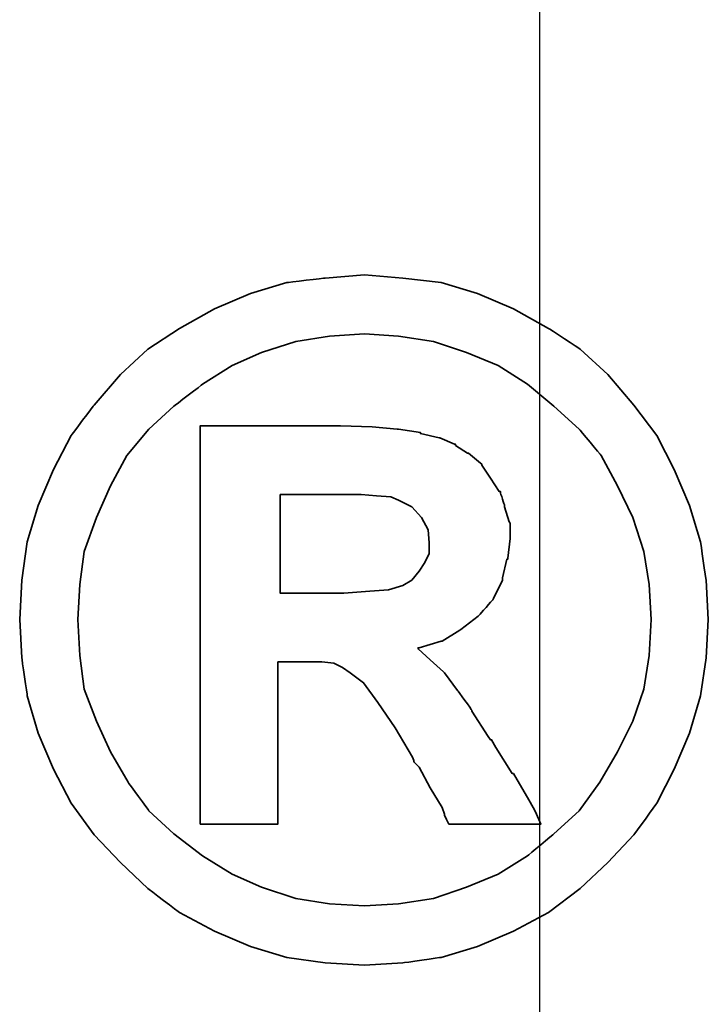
# Model space of a CAD drawing. Header units: millimetres. Extents: x -2774 to 3135, y -1571 to 860.
# Tile 95 of 256: x -2316.54 to -2314.87, y -1198.4 to -1195.99. Entities that reach past the tile are written whole.
import ezdxf

# ---------------------------------------------------------------- set-up
doc = ezdxf.new("R2010")
doc.units = ezdxf.units.MM
doc.layers.get('0').update_dxf_attribs({"linetype": 'CONTINUOUS'})
doc.layers.add('DIM', color=4, linetype='CONTINUOUS')
doc.layers.add('layer 1', color=7, linetype='CONTINUOUS')

# ---------------------------------------------------------------- blocks, each defined once
blk = doc.blocks.new('TBI MOTION logo(完整正式版)')
at = {"layer": 'layer 1', "color": 22, "lineweight": 35}
for points, knots in [([(81.20634, 4.98624), (81.20634, 4.98624), (81.18649, 5.32862), (81.18649, 5.32862), (81.18649, 5.32862), (81.18649, 5.32862), (81.13886, 5.66206), (81.13886, 5.66206), (81.13886, 5.66206), (81.13886, 5.66206), (81.04359, 5.97764), (81.04359, 5.97764), (81.04359, 5.97764), (81.04359, 5.97764), (80.91061, 6.29124), (80.91061, 6.29124), (80.91061, 6.29124), (80.91061, 6.29124), (80.75778, 6.58697), (80.75778, 6.58697), (80.75778, 6.58697), (80.75778, 6.58697), (80.5593, 6.85294), (80.5593, 6.85294), (80.5593, 6.85294), (80.5593, 6.85294), (80.33105, 7.1189), (80.33105, 7.1189), (80.33105, 7.1189), (80.33105, 7.1189), (80.09287, 7.33921), (80.09287, 7.33921), (80.09287, 7.33921), (80.09287, 7.33921), (79.815, 7.51982), (79.815, 7.51982), (79.815, 7.51982), (79.815, 7.51982), (79.51133, 7.69051), (79.51133, 7.69051), (79.51133, 7.69051), (79.51133, 7.69051), (79.19773, 7.8235), (79.19773, 7.8235), (79.19773, 7.8235), (79.19773, 7.8235), (78.88215, 7.91877), (78.88215, 7.91877), (78.88215, 7.91877), (78.88215, 7.91877), (78.54871, 7.95846), (78.54871, 7.95846), (78.54871, 7.95846), (78.54871, 7.95846), (78.21526, 7.98625), (78.21526, 7.98625), (78.21526, 7.98625), (78.21526, 7.98625), (77.87388, 7.95846), (77.87388, 7.95846), (77.87388, 7.95846), (77.87388, 7.95846), (77.54044, 7.91877), (77.54044, 7.91877), (77.54044, 7.91877), (77.54044, 7.91877), (77.22485, 7.8235), (77.22485, 7.8235), (77.22485, 7.8235), (77.22485, 7.8235), (76.91027, 7.69051), (76.91027, 7.69051), (76.91027, 7.69051), (76.91027, 7.69051), (76.6056, 7.51982), (76.6056, 7.51982), (76.6056, 7.51982), (76.6056, 7.51982), (76.32972, 7.33921), (76.32972, 7.33921), (76.32972, 7.33921), (76.32972, 7.33921), (76.09154, 7.1189), (76.09154, 7.1189), (76.09154, 7.1189), (76.09154, 7.1189), (75.86329, 6.85294), (75.86329, 6.85294), (75.86329, 6.85294), (75.86329, 6.85294), (75.66382, 6.58697), (75.66382, 6.58697), (75.66382, 6.58697), (75.66382, 6.58697), (75.51099, 6.29124), (75.51099, 6.29124), (75.51099, 6.29124), (75.51099, 6.29124), (75.37702, 5.97764), (75.37702, 5.97764), (75.37702, 5.97764), (75.37702, 5.97764), (75.28175, 5.66206), (75.28175, 5.66206), (75.28175, 5.66206), (75.28175, 5.66206), (75.23411, 5.32862), (75.23411, 5.32862), (75.23411, 5.32862), (75.23411, 5.32862), (75.21625, 4.98624), (75.21625, 4.98624), (75.21625, 4.98624), (75.21625, 4.98624), (75.23411, 4.6528), (75.23411, 4.6528), (75.23411, 4.6528), (75.23411, 4.6528), (75.28175, 4.32035), (75.28175, 4.32035), (75.28175, 4.32035), (75.28175, 4.32035), (75.37702, 3.99583), (75.37702, 3.99583), (75.37702, 3.99583), (75.37702, 3.99583), (75.51099, 3.68224), (75.51099, 3.68224), (75.51099, 3.68224), (75.51099, 3.68224), (75.66382, 3.38749), (75.66382, 3.38749), (75.66382, 3.38749), (75.66382, 3.38749), (75.86329, 3.10963), (75.86329, 3.10963), (75.86329, 3.10963), (75.86329, 3.10963), (76.09154, 2.87145), (76.09154, 2.87145), (76.09154, 2.87145), (76.09154, 2.87145), (76.32972, 2.6432), (76.32972, 2.6432), (76.32972, 2.6432), (76.32972, 2.6432), (76.6056, 2.43381), (76.6056, 2.43381), (76.6056, 2.43381), (76.6056, 2.43381), (76.91027, 2.27205), (76.91027, 2.27205), (76.91027, 2.27205), (76.91027, 2.27205), (77.22485, 2.13906), (77.22485, 2.13906), (77.22485, 2.13906), (77.22485, 2.13906), (77.54044, 2.0438), (77.54044, 2.0438), (77.54044, 2.0438), (77.54044, 2.0438), (77.87388, 1.99616), (77.87388, 1.99616), (77.87388, 1.99616), (77.87388, 1.99616), (78.21526, 1.97631), (78.21526, 1.97631), (78.21526, 1.97631), (78.21526, 1.97631), (78.54871, 1.99616), (78.54871, 1.99616), (78.54871, 1.99616), (78.54871, 1.99616), (78.88215, 2.0438), (78.88215, 2.0438), (78.88215, 2.0438), (78.88215, 2.0438), (79.19773, 2.13906), (79.19773, 2.13906), (79.19773, 2.13906), (79.19773, 2.13906), (79.51133, 2.27205), (79.51133, 2.27205), (79.51133, 2.27205), (79.51133, 2.27205), (79.815, 2.43381), (79.815, 2.43381), (79.815, 2.43381), (79.815, 2.43381), (80.09287, 2.6432), (80.09287, 2.6432), (80.09287, 2.6432), (80.09287, 2.6432), (80.33105, 2.87145), (80.33105, 2.87145), (80.33105, 2.87145), (80.33105, 2.87145), (80.5593, 3.10963), (80.5593, 3.10963), (80.5593, 3.10963), (80.5593, 3.10963), (80.75778, 3.38749), (80.75778, 3.38749), (80.75778, 3.38749), (80.75778, 3.38749), (80.91061, 3.68224), (80.91061, 3.68224), (80.91061, 3.68224), (80.91061, 3.68224), (81.04359, 3.99583), (81.04359, 3.99583), (81.04359, 3.99583), (81.04359, 3.99583), (81.13886, 4.32035), (81.13886, 4.32035), (81.13886, 4.32035), (81.13886, 4.32035), (81.18649, 4.6528), (81.18649, 4.6528), (81.18649, 4.6528), (81.18649, 4.6528), (81.20634, 4.98624), (81.20634, 4.98624)], [0, 0, 0, 0, 0.0178571, 0.0178571, 0.0178571, 0.0178572, 0.0357143, 0.0357143, 0.0357143, 0.0357143, 0.0535714, 0.0535714, 0.0535714, 0.0535714, 0.0714286, 0.0714286, 0.0714286, 0.0714286, 0.0892857, 0.0892857, 0.0892857, 0.0892857, 0.1071429, 0.1071429, 0.1071429, 0.1071429, 0.125, 0.125, 0.125, 0.125, 0.1428571, 0.1428571, 0.1428571, 0.1428572, 0.1607143, 0.1607143, 0.1607143, 0.1607143, 0.1785714, 0.1785714, 0.1785714, 0.1785714, 0.1964286, 0.1964286, 0.1964286, 0.1964286, 0.2142857, 0.2142857, 0.2142857, 0.2142857, 0.2321429, 0.2321429, 0.2321429, 0.2321429, 0.25, 0.25, 0.25, 0.25, 0.2678571, 0.2678571, 0.2678571, 0.2678572, 0.2857143, 0.2857143, 0.2857143, 0.2857143, 0.3035714, 0.3035714, 0.3035714, 0.3035714, 0.3214286, 0.3214286, 0.3214286, 0.3214286, 0.3392857, 0.3392857, 0.3392857, 0.3392857, 0.3571429, 0.3571429, 0.3571429, 0.3571429, 0.375, 0.375, 0.375, 0.375, 0.3928571, 0.3928571, 0.3928571, 0.3928572, 0.4107143, 0.4107143, 0.4107143, 0.4107143, 0.4285714, 0.4285714, 0.4285714, 0.4285714, 0.4464286, 0.4464286, 0.4464286, 0.4464286, 0.4642857, 0.4642857, 0.4642857, 0.4642857, 0.4821429, 0.4821429, 0.4821429, 0.4821429, 0.5, 0.5, 0.5, 0.5, 0.5178571, 0.5178571, 0.5178571, 0.5178572, 0.5357143, 0.5357143, 0.5357143, 0.5357143, 0.5535714, 0.5535714, 0.5535714, 0.5535714, 0.5714286, 0.5714286, 0.5714286, 0.5714286, 0.5892857, 0.5892857, 0.5892857, 0.5892857, 0.6071429, 0.6071429, 0.6071429, 0.6071429, 0.625, 0.625, 0.625, 0.625, 0.6428571, 0.6428571, 0.6428571, 0.6428572, 0.6607143, 0.6607143, 0.6607143, 0.6607143, 0.6785714, 0.6785714, 0.6785714, 0.6785714, 0.6964286, 0.6964286, 0.6964286, 0.6964286, 0.7142857, 0.7142857, 0.7142857, 0.7142857, 0.7321429, 0.7321429, 0.7321429, 0.7321429, 0.75, 0.75, 0.75, 0.75, 0.7678571, 0.7678571, 0.7678571, 0.7678572, 0.7857143, 0.7857143, 0.7857143, 0.7857143, 0.8035714, 0.8035714, 0.8035714, 0.8035714, 0.8214286, 0.8214286, 0.8214286, 0.8214286, 0.8392857, 0.8392857, 0.8392857, 0.8392857, 0.8571429, 0.8571429, 0.8571429, 0.8571429, 0.875, 0.875, 0.875, 0.875, 0.8928571, 0.8928571, 0.8928571, 0.8928572, 0.9107143, 0.9107143, 0.9107143, 0.9107143, 0.9285714, 0.9285714, 0.9285714, 0.9285714, 0.9464286, 0.9464286, 0.9464286, 0.9464286, 0.9642857, 0.9642857, 0.9642857, 0.9642857, 0.9821429, 0.9821429, 0.9821429, 0.9821429, 1, 1, 1, 1]), ([(80.71014, 4.98624), (80.71014, 4.98624), (80.69129, 5.29091), (80.69129, 5.29091), (80.69129, 5.29091), (80.69129, 5.29091), (80.64464, 5.57672), (80.64464, 5.57672), (80.64464, 5.57672), (80.64464, 5.57672), (80.54937, 5.87245), (80.54937, 5.87245), (80.54937, 5.87245), (80.54937, 5.87245), (80.41639, 6.14833), (80.41639, 6.14833), (80.41639, 6.14833), (80.41639, 6.14833), (80.27349, 6.41429), (80.27349, 6.41429), (80.27349, 6.41429), (80.27349, 6.41429), (80.08295, 6.64255), (80.08295, 6.64255), (80.08295, 6.64255), (80.08295, 6.64255), (79.86264, 6.84301), (79.86264, 6.84301), (79.86264, 6.84301), (79.86264, 6.84301), (79.63439, 7.03355), (79.63439, 7.03355), (79.63439, 7.03355), (79.63439, 7.03355), (79.37835, 7.1963), (79.37835, 7.1963), (79.37835, 7.1963), (79.37835, 7.1963), (79.10246, 7.30944), (79.10246, 7.30944), (79.10246, 7.30944), (79.10246, 7.30944), (78.81665, 7.40471), (78.81665, 7.40471), (78.81665, 7.40471), (78.81665, 7.40471), (78.511, 7.45234), (78.511, 7.45234), (78.511, 7.45234), (78.511, 7.45234), (78.21526, 7.47219), (78.21526, 7.47219), (78.21526, 7.47219), (78.21526, 7.47219), (77.9106, 7.45234), (77.9106, 7.45234), (77.9106, 7.45234), (77.9106, 7.45234), (77.61685, 7.40471), (77.61685, 7.40471), (77.61685, 7.40471), (77.61685, 7.40471), (77.32012, 7.30944), (77.32012, 7.30944), (77.32012, 7.30944), (77.32012, 7.30944), (77.06309, 7.1963), (77.06309, 7.1963), (77.06309, 7.1963), (77.06309, 7.1963), (76.80606, 7.03355), (76.80606, 7.03355), (76.80606, 7.03355), (76.80606, 7.03355), (76.55797, 6.84301), (76.55797, 6.84301), (76.55797, 6.84301), (76.55797, 6.84301), (76.34063, 6.64255), (76.34063, 6.64255), (76.34063, 6.64255), (76.34063, 6.64255), (76.1491, 6.41429), (76.1491, 6.41429), (76.1491, 6.41429), (76.1491, 6.41429), (76.0062, 6.14833), (76.0062, 6.14833), (76.0062, 6.14833), (76.0062, 6.14833), (75.88314, 5.87245), (75.88314, 5.87245), (75.88314, 5.87245), (75.88314, 5.87245), (75.77794, 5.57672), (75.77794, 5.57672), (75.77794, 5.57672), (75.77794, 5.57672), (75.73924, 5.29091), (75.73924, 5.29091), (75.73924, 5.29091), (75.73924, 5.29091), (75.72039, 4.98624), (75.72039, 4.98624), (75.72039, 4.98624), (75.72039, 4.98624), (75.73924, 4.67165), (75.73924, 4.67165), (75.73924, 4.67165), (75.73924, 4.67165), (75.77794, 4.37791), (75.77794, 4.37791), (75.77794, 4.37791), (75.77794, 4.37791), (75.88314, 4.10102), (75.88314, 4.10102), (75.88314, 4.10102), (75.88314, 4.10102), (76.0062, 3.83407), (76.0062, 3.83407), (76.0062, 3.83407), (76.0062, 3.83407), (76.15902, 3.56811), (76.15902, 3.56811), (76.15902, 3.56811), (76.15902, 3.56811), (76.34063, 3.32001), (76.34063, 3.32001), (76.34063, 3.32001), (76.34063, 3.32001), (76.55797, 3.11955), (76.55797, 3.11955), (76.55797, 3.11955), (76.55797, 3.11955), (76.80606, 2.92901), (76.80606, 2.92901), (76.80606, 2.92901), (76.80606, 2.92901), (77.06309, 2.76725), (77.06309, 2.76725), (77.06309, 2.76725), (77.06309, 2.76725), (77.32012, 2.65412), (77.32012, 2.65412), (77.32012, 2.65412), (77.32012, 2.65412), (77.61685, 2.55786), (77.61685, 2.55786), (77.61685, 2.55786), (77.61685, 2.55786), (77.9106, 2.51022), (77.9106, 2.51022), (77.9106, 2.51022), (77.9106, 2.51022), (78.21526, 2.49137), (78.21526, 2.49137), (78.21526, 2.49137), (78.21526, 2.49137), (78.511, 2.51022), (78.511, 2.51022), (78.511, 2.51022), (78.511, 2.51022), (78.81665, 2.55786), (78.81665, 2.55786), (78.81665, 2.55786), (78.81665, 2.55786), (79.10246, 2.65412), (79.10246, 2.65412), (79.10246, 2.65412), (79.10246, 2.65412), (79.37835, 2.76725), (79.37835, 2.76725), (79.37835, 2.76725), (79.37835, 2.76725), (79.63439, 2.92901), (79.63439, 2.92901), (79.63439, 2.92901), (79.63439, 2.92901), (79.86264, 3.11955), (79.86264, 3.11955), (79.86264, 3.11955), (79.86264, 3.11955), (80.08295, 3.32001), (80.08295, 3.32001), (80.08295, 3.32001), (80.08295, 3.32001), (80.26356, 3.56811), (80.26356, 3.56811), (80.26356, 3.56811), (80.26356, 3.56811), (80.41639, 3.83407), (80.41639, 3.83407), (80.41639, 3.83407), (80.41639, 3.83407), (80.54937, 4.10102), (80.54937, 4.10102), (80.54937, 4.10102), (80.54937, 4.10102), (80.64464, 4.37791), (80.64464, 4.37791), (80.64464, 4.37791), (80.64464, 4.37791), (80.69129, 4.67165), (80.69129, 4.67165), (80.69129, 4.67165), (80.69129, 4.67165), (80.71014, 4.98624), (80.71014, 4.98624)], [0, 0, 0, 0, 0.0192308, 0.0192308, 0.0192308, 0.0192308, 0.0384615, 0.0384615, 0.0384615, 0.0384615, 0.0576923, 0.0576923, 0.0576923, 0.0576923, 0.0769231, 0.0769231, 0.0769231, 0.0769231, 0.0961538, 0.0961538, 0.0961538, 0.0961539, 0.1153846, 0.1153846, 0.1153846, 0.1153846, 0.1346154, 0.1346154, 0.1346154, 0.1346154, 0.1538462, 0.1538462, 0.1538462, 0.1538462, 0.1730769, 0.1730769, 0.1730769, 0.1730769, 0.1923077, 0.1923077, 0.1923077, 0.1923077, 0.2115385, 0.2115385, 0.2115385, 0.2115385, 0.2307692, 0.2307692, 0.2307692, 0.2307692, 0.25, 0.25, 0.25, 0.25, 0.2692308, 0.2692308, 0.2692308, 0.2692308, 0.2884615, 0.2884615, 0.2884615, 0.2884615, 0.3076923, 0.3076923, 0.3076923, 0.3076923, 0.3269231, 0.3269231, 0.3269231, 0.3269231, 0.3461538, 0.3461538, 0.3461538, 0.3461539, 0.3653846, 0.3653846, 0.3653846, 0.3653846, 0.3846154, 0.3846154, 0.3846154, 0.3846154, 0.4038462, 0.4038462, 0.4038462, 0.4038462, 0.4230769, 0.4230769, 0.4230769, 0.4230769, 0.4423077, 0.4423077, 0.4423077, 0.4423077, 0.4615385, 0.4615385, 0.4615385, 0.4615385, 0.4807692, 0.4807692, 0.4807692, 0.4807692, 0.5, 0.5, 0.5, 0.5, 0.5192308, 0.5192308, 0.5192308, 0.5192308, 0.5384615, 0.5384615, 0.5384615, 0.5384615, 0.5576923, 0.5576923, 0.5576923, 0.5576923, 0.5769231, 0.5769231, 0.5769231, 0.5769231, 0.5961538, 0.5961538, 0.5961538, 0.5961539, 0.6153846, 0.6153846, 0.6153846, 0.6153846, 0.6346154, 0.6346154, 0.6346154, 0.6346154, 0.6538462, 0.6538462, 0.6538462, 0.6538462, 0.6730769, 0.6730769, 0.6730769, 0.6730769, 0.6923077, 0.6923077, 0.6923077, 0.6923077, 0.7115385, 0.7115385, 0.7115385, 0.7115385, 0.7307692, 0.7307692, 0.7307692, 0.7307692, 0.75, 0.75, 0.75, 0.75, 0.7692308, 0.7692308, 0.7692308, 0.7692308, 0.7884615, 0.7884615, 0.7884615, 0.7884615, 0.8076923, 0.8076923, 0.8076923, 0.8076923, 0.8269231, 0.8269231, 0.8269231, 0.8269231, 0.8461538, 0.8461538, 0.8461538, 0.8461539, 0.8653846, 0.8653846, 0.8653846, 0.8653846, 0.8846154, 0.8846154, 0.8846154, 0.8846154, 0.9038462, 0.9038462, 0.9038462, 0.9038462, 0.9230769, 0.9230769, 0.9230769, 0.9230769, 0.9423077, 0.9423077, 0.9423077, 0.9423077, 0.9615385, 0.9615385, 0.9615385, 0.9615385, 0.9807692, 0.9807692, 0.9807692, 0.9807692, 1, 1, 1, 1]), ([(76.78721, 3.2823), (76.78721, 3.2823), (76.78721, 3.32001), (76.78721, 3.32001), (76.78721, 3.32001), (76.78721, 3.32001), (76.78721, 3.42422), (76.78721, 3.42422), (76.78721, 3.42422), (76.78721, 3.42422), (76.78721, 3.59689), (76.78721, 3.59689), (76.78721, 3.59689), (76.78721, 3.59689), (76.78721, 3.80529), (76.78721, 3.80529), (76.78721, 3.80529), (76.78721, 3.80529), (76.78721, 4.0524), (76.78721, 4.0524), (76.78721, 4.0524), (76.78721, 4.0524), (76.78721, 4.32035), (76.78721, 4.32035), (76.78721, 4.32035), (76.78721, 4.32035), (76.78721, 4.92868), (76.78721, 4.92868), (76.78721, 4.92868), (76.78721, 4.92868), (76.78721, 5.53801), (76.78721, 5.53801), (76.78721, 5.53801), (76.78721, 5.53801), (76.78721, 5.82482), (76.78721, 5.82482), (76.78721, 5.82482), (76.78721, 5.82482), (76.78721, 6.07291), (76.78721, 6.07291), (76.78721, 6.07291), (76.78721, 6.07291), (76.78721, 6.30017), (76.78721, 6.30017), (76.78721, 6.30017), (76.78721, 6.30017), (76.78721, 6.45399), (76.78721, 6.45399), (76.78721, 6.45399), (76.78721, 6.45399), (76.78721, 6.5572), (76.78721, 6.5572), (76.78721, 6.5572), (76.78721, 6.5572), (76.78721, 6.59689), (76.78721, 6.59689), (76.78721, 6.59689), (76.78721, 6.59689), (76.78721, 6.67232), (76.78721, 6.67232), (76.78721, 6.67232), (76.78721, 6.67232), (76.8537, 6.67232), (76.8537, 6.67232), (76.8537, 6.67232), (76.8537, 6.67232), (76.87355, 6.67232), (76.87355, 6.67232), (76.87355, 6.67232), (76.87355, 6.67232), (76.91027, 6.67232), (76.91027, 6.67232), (76.91027, 6.67232), (76.91027, 6.67232), (77.04424, 6.67232), (77.04424, 6.67232), (77.04424, 6.67232), (77.04424, 6.67232), (77.22485, 6.67232), (77.22485, 6.67232), (77.22485, 6.67232), (77.22485, 6.67232), (77.43524, 6.67232), (77.43524, 6.67232), (77.43524, 6.67232), (77.43524, 6.67232), (77.65357, 6.67232), (77.65357, 6.67232), (77.65357, 6.67232), (77.65357, 6.67232), (77.82625, 6.67232), (77.82625, 6.67232), (77.82625, 6.67232), (77.82625, 6.67232), (77.94037, 6.67232), (77.94037, 6.67232), (77.94037, 6.67232), (77.94037, 6.67232), (77.97709, 6.67232), (77.97709, 6.67232), (77.97709, 6.67232), (77.97709, 6.67232), (77.99694, 6.67232), (77.99694, 6.67232), (77.99694, 6.67232), (77.99694, 6.67232), (78.00686, 6.67232), (78.00686, 6.67232), (78.00686, 6.67232), (78.00686, 6.67232), (78.28275, 6.6624), (78.28275, 6.6624), (78.28275, 6.6624), (78.28275, 6.6624), (78.50107, 6.64255), (78.50107, 6.64255), (78.50107, 6.64255), (78.50107, 6.64255), (78.511, 6.64255), (78.511, 6.64255), (78.511, 6.64255), (78.511, 6.64255), (78.70154, 6.61476), (78.70154, 6.61476), (78.70154, 6.61476), (78.70154, 6.61476), (78.70154, 6.60483), (78.70154, 6.60483), (78.70154, 6.60483), (78.70154, 6.60483), (78.86429, 6.56713), (78.86429, 6.56713), (78.86429, 6.56713), (78.86429, 6.56713), (78.87223, 6.56713), (78.87223, 6.56713), (78.87223, 6.56713), (78.87223, 6.56713), (78.99727, 6.51056), (78.99727, 6.51056), (78.99727, 6.51056), (78.99727, 6.51056), (79.00719, 6.51056), (79.00719, 6.51056), (79.00719, 6.51056), (79.00719, 6.51056), (79.00719, 6.50162), (79.00719, 6.50162), (79.00719, 6.50162), (79.00719, 6.50162), (79.1104, 6.43415), (79.1104, 6.43415), (79.1104, 6.43415), (79.1104, 6.43415), (79.12132, 6.43415), (79.12132, 6.43415), (79.12132, 6.43415), (79.12132, 6.43415), (79.22552, 6.34781), (79.22552, 6.34781), (79.22552, 6.34781), (79.22552, 6.34781), (79.23544, 6.33888), (79.23544, 6.33888), (79.23544, 6.33888), (79.23544, 6.33888), (79.23544, 6.32895), (79.23544, 6.32895), (79.23544, 6.32895), (79.23544, 6.32895), (79.31087, 6.21483), (79.31087, 6.21483), (79.31087, 6.21483), (79.31087, 6.21483), (79.38629, 6.1007), (79.38629, 6.1007), (79.38629, 6.1007), (79.38629, 6.1007), (79.3972, 6.1007), (79.3972, 6.1007), (79.3972, 6.1007), (79.3972, 6.1007), (79.3972, 6.09078), (79.3972, 6.09078), (79.3972, 6.09078), (79.3972, 6.09078), (79.43392, 5.97764), (79.43392, 5.97764), (79.43392, 5.97764), (79.43392, 5.97764), (79.43392, 5.96772), (79.43392, 5.96772), (79.43392, 5.96772), (79.43392, 5.96772), (79.47362, 5.83474), (79.47362, 5.83474), (79.47362, 5.83474), (79.47362, 5.83474), (79.48156, 5.82482), (79.48156, 5.82482), (79.48156, 5.82482), (79.48156, 5.82482), (79.48156, 5.69977), (79.48156, 5.69977), (79.48156, 5.69977), (79.48156, 5.69977), (79.48156, 5.69183), (79.48156, 5.69183), (79.48156, 5.69183), (79.48156, 5.69183), (79.4637, 5.51915), (79.4637, 5.51915), (79.4637, 5.51915), (79.4637, 5.51915), (79.4637, 5.51122), (79.4637, 5.51122), (79.4637, 5.51122), (79.4637, 5.51122), (79.45377, 5.51122), (79.45377, 5.51122), (79.45377, 5.51122), (79.45377, 5.51122), (79.41507, 5.34847), (79.41507, 5.34847), (79.41507, 5.34847), (79.41507, 5.34847), (79.41507, 5.33854), (79.41507, 5.33854), (79.41507, 5.33854), (79.41507, 5.33854), (79.41507, 5.32862), (79.41507, 5.32862), (79.41507, 5.32862), (79.41507, 5.32862), (79.33865, 5.16785), (79.33865, 5.16785), (79.33865, 5.16785), (79.33865, 5.16785), (79.33071, 5.15693), (79.33071, 5.15693), (79.33071, 5.15693), (79.33071, 5.15693), (79.2156, 5.02495), (79.2156, 5.02495), (79.2156, 5.02495), (79.2156, 5.02495), (79.20567, 5.01502), (79.20567, 5.01502), (79.20567, 5.01502), (79.20567, 5.01502), (79.05483, 4.89991), (79.05483, 4.89991), (79.05483, 4.89991), (79.05483, 4.89991), (79.04491, 4.89197), (79.04491, 4.89197), (79.04491, 4.89197), (79.04491, 4.89197), (78.89208, 4.7967), (78.89208, 4.7967), (78.89208, 4.7967), (78.89208, 4.7967), (78.88215, 4.7967), (78.88215, 4.7967), (78.88215, 4.7967), (78.88215, 4.7967), (78.69161, 4.73913), (78.69161, 4.73913), (78.69161, 4.73913), (78.69161, 4.73913), (78.68169, 4.73913), (78.68169, 4.73913), (78.68169, 4.73913), (78.68169, 4.73913), (78.68169, 4.72921), (78.68169, 4.72921), (78.68169, 4.72921), (78.68169, 4.72921), (78.78688, 4.63394), (78.78688, 4.63394), (78.78688, 4.63394), (78.78688, 4.63394), (78.902, 4.52875), (78.902, 4.52875), (78.902, 4.52875), (78.902, 4.52875), (78.91093, 4.52081), (78.91093, 4.52081), (78.91093, 4.52081), (78.91093, 4.52081), (79.02506, 4.36798), (79.02506, 4.36798), (79.02506, 4.36798), (79.02506, 4.36798), (79.1501, 4.1953), (79.1501, 4.1953), (79.1501, 4.1953), (79.1501, 4.1953), (79.1501, 4.18736), (79.1501, 4.18736), (79.1501, 4.18736), (79.1501, 4.18736), (79.29201, 3.96705), (79.29201, 3.96705), (79.29201, 3.96705), (79.29201, 3.96705), (79.31087, 3.93828), (79.31087, 3.93828), (79.31087, 3.93828), (79.31087, 3.93828), (79.32079, 3.93828), (79.32079, 3.93828), (79.32079, 3.93828), (79.32079, 3.93828), (79.3585, 3.87178), (79.3585, 3.87178), (79.3585, 3.87178), (79.3585, 3.87178), (79.50141, 3.64353), (79.50141, 3.64353), (79.50141, 3.64353), (79.50141, 3.64353), (79.51133, 3.64353), (79.51133, 3.64353), (79.51133, 3.64353), (79.51133, 3.64353), (79.64431, 3.41528), (79.64431, 3.41528), (79.64431, 3.41528), (79.64431, 3.41528), (79.68202, 3.3478), (79.68202, 3.3478), (79.68202, 3.3478), (79.68202, 3.3478), (79.70187, 3.31009), (79.70187, 3.31009), (79.70187, 3.31009), (79.70187, 3.31009), (79.7495, 3.2049), (79.7495, 3.2049), (79.7495, 3.2049), (79.7495, 3.2049), (79.64431, 3.2049), (79.64431, 3.2049), (79.64431, 3.2049), (79.64431, 3.2049), (79.62546, 3.2049), (79.62546, 3.2049), (79.62546, 3.2049), (79.62546, 3.2049), (79.53912, 3.2049), (79.53912, 3.2049), (79.53912, 3.2049), (79.53912, 3.2049), (79.31087, 3.2049), (79.31087, 3.2049), (79.31087, 3.2049), (79.31087, 3.2049), (79.08262, 3.2049), (79.08262, 3.2049), (79.08262, 3.2049), (79.08262, 3.2049), (79.00719, 3.2049), (79.00719, 3.2049), (79.00719, 3.2049), (79.00719, 3.2049), (78.98735, 3.2049), (78.98735, 3.2049), (78.98735, 3.2049), (78.98735, 3.2049), (78.94964, 3.2049), (78.94964, 3.2049), (78.94964, 3.2049), (78.94964, 3.2049), (78.92979, 3.24459), (78.92979, 3.24459), (78.92979, 3.24459), (78.92979, 3.24459), (78.91093, 3.2823), (78.91093, 3.2823), (78.91093, 3.2823), (78.91093, 3.2823), (78.91093, 3.29223), (78.91093, 3.29223), (78.91093, 3.29223), (78.91093, 3.29223), (78.89208, 3.3478), (78.89208, 3.3478), (78.89208, 3.3478), (78.89208, 3.3478), (78.78688, 3.52048), (78.78688, 3.52048), (78.78688, 3.52048), (78.78688, 3.52048), (78.69161, 3.7001), (78.69161, 3.7001), (78.69161, 3.7001), (78.69161, 3.7001), (78.6539, 3.7388), (78.6539, 3.7388), (78.6539, 3.7388), (78.6539, 3.7388), (78.64398, 3.74873), (78.64398, 3.74873), (78.64398, 3.74873), (78.64398, 3.74873), (78.64398, 3.75766), (78.64398, 3.75766), (78.64398, 3.75766), (78.64398, 3.75766), (78.63405, 3.78644), (78.63405, 3.78644), (78.63405, 3.78644), (78.63405, 3.78644), (78.48321, 4.04347), (78.48321, 4.04347), (78.48321, 4.04347), (78.48321, 4.04347), (78.33038, 4.2618), (78.33038, 4.2618), (78.33038, 4.2618), (78.33038, 4.2618), (78.20732, 4.43447), (78.20732, 4.43447), (78.20732, 4.43447), (78.20732, 4.43447), (78.09221, 4.52081), (78.09221, 4.52081), (78.09221, 4.52081), (78.09221, 4.52081), (78.02472, 4.56845), (78.02472, 4.56845), (78.02472, 4.56845), (78.02472, 4.56845), (77.9493, 4.60616), (77.9493, 4.60616), (77.9493, 4.60616), (77.9493, 4.60616), (77.8451, 4.61608), (77.8451, 4.61608), (77.8451, 4.61608), (77.8451, 4.61608), (77.71113, 4.61608), (77.71113, 4.61608), (77.71113, 4.61608), (77.71113, 4.61608), (77.69128, 4.61608), (77.69128, 4.61608), (77.69128, 4.61608), (77.69128, 4.61608), (77.67342, 4.61608), (77.67342, 4.61608), (77.67342, 4.61608), (77.67342, 4.61608), (77.5583, 4.61608), (77.5583, 4.61608), (77.5583, 4.61608), (77.5583, 4.61608), (77.46303, 4.61608), (77.46303, 4.61608), (77.46303, 4.61608), (77.46303, 4.61608), (77.46303, 4.54761), (77.46303, 4.54761), (77.46303, 4.54761), (77.46303, 4.54761), (77.46303, 4.47318), (77.46303, 4.47318), (77.46303, 4.47318), (77.46303, 4.47318), (77.46303, 4.24294), (77.46303, 4.24294), (77.46303, 4.24294), (77.46303, 4.24294), (77.46303, 3.99583), (77.46303, 3.99583), (77.46303, 3.99583), (77.46303, 3.99583), (77.46303, 3.72888), (77.46303, 3.72888), (77.46303, 3.72888), (77.46303, 3.72888), (77.46303, 3.51055), (77.46303, 3.51055), (77.46303, 3.51055), (77.46303, 3.51055), (77.46303, 3.42422), (77.46303, 3.42422), (77.46303, 3.42422), (77.46303, 3.42422), (77.46303, 3.35773), (77.46303, 3.35773), (77.46303, 3.35773), (77.46303, 3.35773), (77.46303, 3.30017), (77.46303, 3.30017), (77.46303, 3.30017), (77.46303, 3.30017), (77.46303, 3.2823), (77.46303, 3.2823), (77.46303, 3.2823), (77.46303, 3.2823), (77.46303, 3.2049), (77.46303, 3.2049), (77.46303, 3.2049), (77.46303, 3.2049), (77.39753, 3.2049), (77.39753, 3.2049), (77.39753, 3.2049), (77.39753, 3.2049), (77.37768, 3.2049), (77.37768, 3.2049), (77.37768, 3.2049), (77.37768, 3.2049), (77.32012, 3.2049), (77.32012, 3.2049), (77.32012, 3.2049), (77.32012, 3.2049), (77.12165, 3.2049), (77.12165, 3.2049), (77.12165, 3.2049), (77.12165, 3.2049), (76.94897, 3.2049), (76.94897, 3.2049), (76.94897, 3.2049), (76.94897, 3.2049), (76.8924, 3.2049), (76.8924, 3.2049), (76.8924, 3.2049), (76.8924, 3.2049), (76.8537, 3.2049), (76.8537, 3.2049), (76.8537, 3.2049), (76.8537, 3.2049), (76.78721, 3.2049), (76.78721, 3.2049), (76.78721, 3.2049), (76.78721, 3.2049), (76.78721, 3.2823), (76.78721, 3.2823)], [0, 0, 0, 0, 0.0074074, 0.0074074, 0.0074074, 0.0074074, 0.0148148, 0.0148148, 0.0148148, 0.0148148, 0.0222222, 0.0222222, 0.0222222, 0.0222222, 0.0296296, 0.0296296, 0.0296296, 0.0296296, 0.037037, 0.037037, 0.037037, 0.037037, 0.0444444, 0.0444444, 0.0444444, 0.0444445, 0.0518519, 0.0518519, 0.0518519, 0.0518519, 0.0592593, 0.0592593, 0.0592593, 0.0592593, 0.0666667, 0.0666667, 0.0666667, 0.0666667, 0.0740741, 0.0740741, 0.0740741, 0.0740741, 0.0814815, 0.0814815, 0.0814815, 0.0814815, 0.0888889, 0.0888889, 0.0888889, 0.0888889, 0.0962963, 0.0962963, 0.0962963, 0.0962963, 0.1037037, 0.1037037, 0.1037037, 0.1037037, 0.1111111, 0.1111111, 0.1111111, 0.1111111, 0.1185185, 0.1185185, 0.1185185, 0.1185185, 0.1259259, 0.1259259, 0.1259259, 0.1259259, 0.1333333, 0.1333333, 0.1333333, 0.1333333, 0.1407407, 0.1407407, 0.1407407, 0.1407408, 0.1481481, 0.1481481, 0.1481481, 0.1481482, 0.1555556, 0.1555556, 0.1555556, 0.1555556, 0.162963, 0.162963, 0.162963, 0.162963, 0.1703704, 0.1703704, 0.1703704, 0.1703704, 0.1777778, 0.1777778, 0.1777778, 0.1777778, 0.1851852, 0.1851852, 0.1851852, 0.1851852, 0.1925926, 0.1925926, 0.1925926, 0.1925926, 0.2, 0.2, 0.2, 0.2, 0.2074074, 0.2074074, 0.2074074, 0.2074074, 0.2148148, 0.2148148, 0.2148148, 0.2148148, 0.2222222, 0.2222222, 0.2222222, 0.2222222, 0.2296296, 0.2296296, 0.2296296, 0.2296296, 0.237037, 0.237037, 0.237037, 0.237037, 0.2444444, 0.2444444, 0.2444444, 0.2444445, 0.2518519, 0.2518519, 0.2518519, 0.2518519, 0.2592593, 0.2592593, 0.2592593, 0.2592593, 0.2666667, 0.2666667, 0.2666667, 0.2666667, 0.2740741, 0.2740741, 0.2740741, 0.2740741, 0.2814815, 0.2814815, 0.2814815, 0.2814815, 0.2888889, 0.2888889, 0.2888889, 0.2888889, 0.2962963, 0.2962963, 0.2962963, 0.2962963, 0.3037037, 0.3037037, 0.3037037, 0.3037037, 0.3111111, 0.3111111, 0.3111111, 0.3111111, 0.3185185, 0.3185185, 0.3185185, 0.3185185, 0.3259259, 0.3259259, 0.3259259, 0.3259259, 0.3333333, 0.3333333, 0.3333333, 0.3333333, 0.3407407, 0.3407407, 0.3407407, 0.3407408, 0.3481481, 0.3481481, 0.3481481, 0.3481482, 0.3555556, 0.3555556, 0.3555556, 0.3555556, 0.362963, 0.362963, 0.362963, 0.362963, 0.3703704, 0.3703704, 0.3703704, 0.3703704, 0.3777778, 0.3777778, 0.3777778, 0.3777778, 0.3851852, 0.3851852, 0.3851852, 0.3851852, 0.3925926, 0.3925926, 0.3925926, 0.3925926, 0.4, 0.4, 0.4, 0.4, 0.4074074, 0.4074074, 0.4074074, 0.4074074, 0.4148148, 0.4148148, 0.4148148, 0.4148148, 0.4222222, 0.4222222, 0.4222222, 0.4222222, 0.4296296, 0.4296296, 0.4296296, 0.4296296, 0.437037, 0.437037, 0.437037, 0.437037, 0.4444444, 0.4444444, 0.4444444, 0.4444445, 0.4518519, 0.4518519, 0.4518519, 0.4518519, 0.4592593, 0.4592593, 0.4592593, 0.4592593, 0.4666667, 0.4666667, 0.4666667, 0.4666667, 0.4740741, 0.4740741, 0.4740741, 0.4740741, 0.4814815, 0.4814815, 0.4814815, 0.4814815, 0.4888889, 0.4888889, 0.4888889, 0.4888889, 0.4962963, 0.4962963, 0.4962963, 0.4962963, 0.5037037, 0.5037037, 0.5037037, 0.5037037, 0.5111111, 0.5111111, 0.5111111, 0.5111111, 0.5185185, 0.5185185, 0.5185185, 0.5185185, 0.5259259, 0.5259259, 0.5259259, 0.5259259, 0.5333333, 0.5333333, 0.5333333, 0.5333333, 0.5407407, 0.5407407, 0.5407407, 0.5407408, 0.5481481, 0.5481481, 0.5481481, 0.5481482, 0.5555556, 0.5555556, 0.5555556, 0.5555556, 0.562963, 0.562963, 0.562963, 0.562963, 0.5703704, 0.5703704, 0.5703704, 0.5703704, 0.5777778, 0.5777778, 0.5777778, 0.5777778, 0.5851852, 0.5851852, 0.5851852, 0.5851852, 0.5925926, 0.5925926, 0.5925926, 0.5925926, 0.6, 0.6, 0.6, 0.6, 0.6074074, 0.6074074, 0.6074074, 0.6074074, 0.6148148, 0.6148148, 0.6148148, 0.6148148, 0.6222222, 0.6222222, 0.6222222, 0.6222222, 0.6296296, 0.6296296, 0.6296296, 0.6296296, 0.637037, 0.637037, 0.637037, 0.637037, 0.6444444, 0.6444444, 0.6444444, 0.6444445, 0.6518519, 0.6518519, 0.6518519, 0.6518519, 0.6592593, 0.6592593, 0.6592593, 0.6592593, 0.6666667, 0.6666667, 0.6666667, 0.6666667, 0.6740741, 0.6740741, 0.6740741, 0.6740741, 0.6814815, 0.6814815, 0.6814815, 0.6814815, 0.6888889, 0.6888889, 0.6888889, 0.6888889, 0.6962963, 0.6962963, 0.6962963, 0.6962963, 0.7037037, 0.7037037, 0.7037037, 0.7037037, 0.7111111, 0.7111111, 0.7111111, 0.7111111, 0.7185185, 0.7185185, 0.7185185, 0.7185185, 0.7259259, 0.7259259, 0.7259259, 0.7259259, 0.7333333, 0.7333333, 0.7333333, 0.7333333, 0.7407407, 0.7407407, 0.7407407, 0.7407408, 0.7481481, 0.7481481, 0.7481481, 0.7481482, 0.7555556, 0.7555556, 0.7555556, 0.7555556, 0.762963, 0.762963, 0.762963, 0.762963, 0.7703704, 0.7703704, 0.7703704, 0.7703704, 0.7777778, 0.7777778, 0.7777778, 0.7777778, 0.7851852, 0.7851852, 0.7851852, 0.7851852, 0.7925926, 0.7925926, 0.7925926, 0.7925926, 0.8, 0.8, 0.8, 0.8, 0.8074074, 0.8074074, 0.8074074, 0.8074074, 0.8148148, 0.8148148, 0.8148148, 0.8148148, 0.8222222, 0.8222222, 0.8222222, 0.8222222, 0.8296296, 0.8296296, 0.8296296, 0.8296296, 0.837037, 0.837037, 0.837037, 0.837037, 0.8444444, 0.8444444, 0.8444444, 0.8444445, 0.8518519, 0.8518519, 0.8518519, 0.8518519, 0.8592593, 0.8592593, 0.8592593, 0.8592593, 0.8666667, 0.8666667, 0.8666667, 0.8666667, 0.8740741, 0.8740741, 0.8740741, 0.8740741, 0.8814815, 0.8814815, 0.8814815, 0.8814815, 0.8888889, 0.8888889, 0.8888889, 0.8888889, 0.8962963, 0.8962963, 0.8962963, 0.8962963, 0.9037037, 0.9037037, 0.9037037, 0.9037037, 0.9111111, 0.9111111, 0.9111111, 0.9111111, 0.9185185, 0.9185185, 0.9185185, 0.9185185, 0.9259259, 0.9259259, 0.9259259, 0.9259259, 0.9333333, 0.9333333, 0.9333333, 0.9333333, 0.9407407, 0.9407407, 0.9407407, 0.9407408, 0.9481481, 0.9481481, 0.9481481, 0.9481482, 0.9555556, 0.9555556, 0.9555556, 0.9555556, 0.962963, 0.962963, 0.962963, 0.962963, 0.9703704, 0.9703704, 0.9703704, 0.9703704, 0.9777778, 0.9777778, 0.9777778, 0.9777778, 0.9851852, 0.9851852, 0.9851852, 0.9851852, 0.9925926, 0.9925926, 0.9925926, 0.9925926, 1, 1, 1, 1]), ([(77.48288, 6.07291), (77.48288, 6.07291), (77.48288, 5.99551), (77.48288, 5.99551), (77.48288, 5.99551), (77.48288, 5.99551), (77.48288, 5.82482), (77.48288, 5.82482), (77.48288, 5.82482), (77.48288, 5.82482), (77.48288, 5.63328), (77.48288, 5.63328), (77.48288, 5.63328), (77.48288, 5.63328), (77.48288, 5.46358), (77.48288, 5.46358), (77.48288, 5.46358), (77.48288, 5.46358), (77.48288, 5.29091), (77.48288, 5.29091), (77.48288, 5.29091), (77.48288, 5.29091), (77.48288, 5.21449), (77.48288, 5.21449), (77.48288, 5.21449), (77.48288, 5.21449), (77.50074, 5.21449), (77.50074, 5.21449), (77.50074, 5.21449), (77.50074, 5.21449), (77.71113, 5.21449), (77.71113, 5.21449), (77.71113, 5.21449), (77.71113, 5.21449), (77.94037, 5.21449), (77.94037, 5.21449), (77.94037, 5.21449), (77.94037, 5.21449), (78.01579, 5.21449), (78.01579, 5.21449), (78.01579, 5.21449), (78.01579, 5.21449), (78.03465, 5.21449), (78.03465, 5.21449), (78.03465, 5.21449), (78.03465, 5.21449), (78.2629, 5.23335), (78.2629, 5.23335), (78.2629, 5.23335), (78.2629, 5.23335), (78.42565, 5.24327), (78.42565, 5.24327), (78.42565, 5.24327), (78.42565, 5.24327), (78.54871, 5.28098), (78.54871, 5.28098), (78.54871, 5.28098), (78.54871, 5.28098), (78.62611, 5.32862), (78.62611, 5.32862), (78.62611, 5.32862), (78.62611, 5.32862), (78.69161, 5.40503), (78.69161, 5.40503), (78.69161, 5.40503), (78.69161, 5.40503), (78.73925, 5.48145), (78.73925, 5.48145), (78.73925, 5.48145), (78.73925, 5.48145), (78.77696, 5.55885), (78.77696, 5.55885), (78.77696, 5.55885), (78.77696, 5.55885), (78.77696, 5.65214), (78.77696, 5.65214), (78.77696, 5.65214), (78.77696, 5.65214), (78.76902, 5.76726), (78.76902, 5.76726), (78.76902, 5.76726), (78.76902, 5.76726), (78.71146, 5.87245), (78.71146, 5.87245), (78.71146, 5.87245), (78.71146, 5.87245), (78.62611, 5.96772), (78.62611, 5.96772), (78.62611, 5.96772), (78.62611, 5.96772), (78.511, 6.02528), (78.511, 6.02528), (78.511, 6.02528), (78.511, 6.02528), (78.44451, 6.05306), (78.44451, 6.05306), (78.44451, 6.05306), (78.44451, 6.05306), (78.32046, 6.06299), (78.32046, 6.06299), (78.32046, 6.06299), (78.32046, 6.06299), (78.18748, 6.07291), (78.18748, 6.07291), (78.18748, 6.07291), (78.18748, 6.07291), (77.99694, 6.07291), (77.99694, 6.07291), (77.99694, 6.07291), (77.99694, 6.07291), (77.97709, 6.07291), (77.97709, 6.07291), (77.97709, 6.07291), (77.97709, 6.07291), (77.90167, 6.07291), (77.90167, 6.07291), (77.90167, 6.07291), (77.90167, 6.07291), (77.69128, 6.07291), (77.69128, 6.07291), (77.69128, 6.07291), (77.69128, 6.07291), (77.50074, 6.07291), (77.50074, 6.07291), (77.50074, 6.07291), (77.50074, 6.07291), (77.48288, 6.07291), (77.48288, 6.07291)], [0, 0, 0, 0, 0.03125, 0.03125, 0.03125, 0.03125, 0.0625, 0.0625, 0.0625, 0.0625, 0.09375, 0.09375, 0.09375, 0.09375, 0.125, 0.125, 0.125, 0.125, 0.15625, 0.15625, 0.15625, 0.15625, 0.1875, 0.1875, 0.1875, 0.1875, 0.21875, 0.21875, 0.21875, 0.21875, 0.25, 0.25, 0.25, 0.25, 0.28125, 0.28125, 0.28125, 0.28125, 0.3125, 0.3125, 0.3125, 0.3125, 0.34375, 0.34375, 0.34375, 0.34375, 0.375, 0.375, 0.375, 0.375, 0.40625, 0.40625, 0.40625, 0.40625, 0.4375, 0.4375, 0.4375, 0.4375, 0.46875, 0.46875, 0.46875, 0.46875, 0.5, 0.5, 0.5, 0.5, 0.53125, 0.53125, 0.53125, 0.53125, 0.5625, 0.5625, 0.5625, 0.5625, 0.59375, 0.59375, 0.59375, 0.59375, 0.625, 0.625, 0.625, 0.625, 0.65625, 0.65625, 0.65625, 0.65625, 0.6875, 0.6875, 0.6875, 0.6875, 0.71875, 0.71875, 0.71875, 0.71875, 0.75, 0.75, 0.75, 0.75, 0.78125, 0.78125, 0.78125, 0.78125, 0.8125, 0.8125, 0.8125, 0.8125, 0.84375, 0.84375, 0.84375, 0.84375, 0.875, 0.875, 0.875, 0.875, 0.90625, 0.90625, 0.90625, 0.90625, 0.9375, 0.9375, 0.9375, 0.9375, 0.96875, 0.96875, 0.96875, 0.96875, 1, 1, 1, 1])]:
    blk.add_open_spline(points, degree=3, knots=knots, dxfattribs=at)

msp = doc.modelspace()

# ---------------------------------------------------------------- linework, layer by layer
at = {"color": 0}
msp.add_line((-2315.2761, -1226.3977), (-2315.2761, -1135.9105), dxfattribs=at)

# ---------------------------------------------------------------- block references
at = {"layer": 'DIM', "color": 7, "xscale": 0.2802190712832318, "yscale": 0.2802190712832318, "zscale": 0.2802190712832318}
msp.add_blockref('TBI MOTION logo(完整正式版)', (-2337.6206, -1198.8543), dxfattribs=at)

doc.saveas('drawing.dxf')
